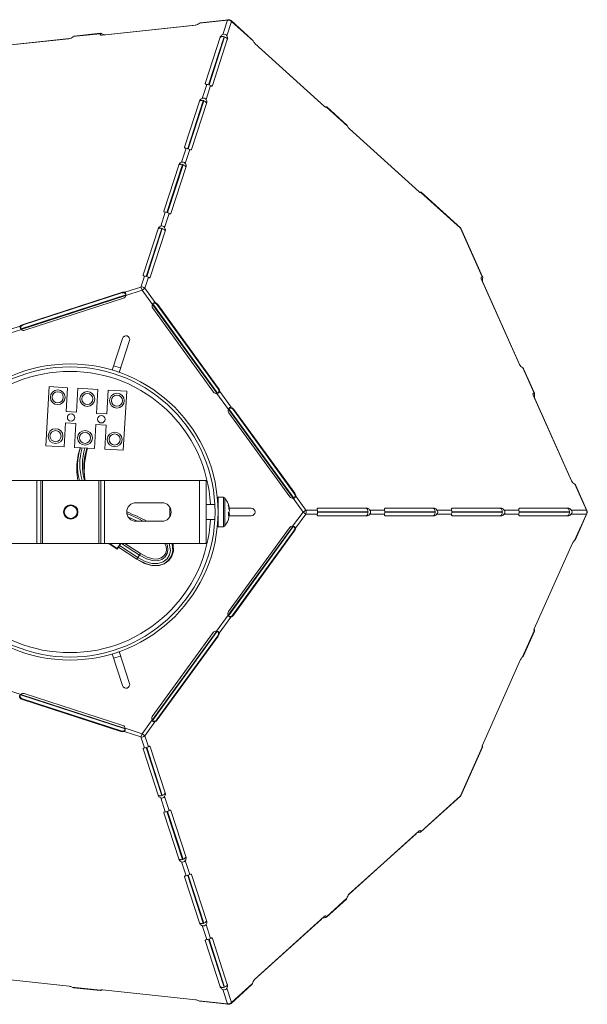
# Model space of a CAD drawing. Header units: millimetres. Extents: x -141 to 547, y -1737 to 129.
# Tile 6 of 6: x -18 to 135, y -137 to 129. Entities that reach past the tile are written whole.
import ezdxf

# ---------------------------------------------------------------- set-up
doc = ezdxf.new("R2010")
doc.units = ezdxf.units.MM

msp = doc.modelspace()

# ---------------------------------------------------------------- linework, layer by layer
at = {"color": 7, "linetype": 'Continuous', "lineweight": 15}
for p, q in [((29.23, 127.87), (4.03, 125.19)), ((29.41, 127.91), (4.99, 125.3)), ((37.97, 129.25), (30.38, 128.44)), ((38.15, 129.38), (30.63, 128.58)), ((36.71, 125.38), (37.97, 129.25)), ((39, 128.92), (37.74, 125.05)), ((44.62, 123.98), (38.93, 129.13)), ((44.83, 123.65), (39, 128.92)), ((3.55, 125.59), (-3.82, 124.8)), ((3.65, 125.7), (-3.57, 124.93)), ((-4.97, 124.23), (-30.17, 121.54)), ((-4.79, 124.26), (-29.21, 121.66)), ((31.94, 112.18), (36.07, 124.89)), ((36.99, 124.76), (32.79, 111.81)), ((32.94, 111.77), (37.15, 124.71)), ((37.97, 124.27), (33.84, 111.56)), ((64.15, 105.96), (45.34, 122.94)), ((31.11, 108.12), (32.33, 111.9)), ((33.36, 111.57), (32.13, 107.79)), ((26.33, 94.92), (30.46, 107.64)), ((31.39, 107.5), (27.18, 94.56)), ((27.33, 94.51), (31.54, 107.45)), ((32.37, 107.02), (28.23, 94.3)), ((70.36, 100.6), (64.67, 105.73)), ((70.15, 100.93), (64.74, 105.82)), ((89.68, 82.9), (70.87, 99.89)), ((27.94, 96.39), (27.79, 96.44)), ((25.5, 90.86), (26.73, 94.64)), ((27.75, 94.31), (26.52, 90.53)), ((20.72, 77.66), (24.86, 90.38)), ((25.78, 90.24), (21.57, 77.3)), ((21.73, 77.25), (25.93, 90.2)), ((26.76, 89.76), (22.63, 77.04)), ((100.88, 73.04), (90.2, 82.68)), ((100.97, 73.1), (90.27, 82.76)), ((19.89, 73.61), (21.12, 77.38)), ((22.14, 77.05), (20.92, 73.27)), ((15.12, 60.41), (19.25, 73.12)), ((20.17, 72.99), (15.97, 60.04)), ((16.12, 59.99), (20.32, 72.94)), ((21.15, 72.5), (17.02, 59.79)), ((100.88, 73.04), (100.96, 73.1)), ((106.74, 59.93), (100.88, 73.04)), ((106.88, 59.87), (100.97, 73.1)), ((14.55, 57.16), (15.51, 60.13)), ((16.54, 59.79), (15.57, 56.83)), ((116.85, 36.21), (106.51, 59.35)), ((10.18, 55.74), (14.55, 57.16)), ((14.83, 56.29), (10.45, 54.87)), ((14.83, 56.29), (14.55, 57.16)), ((14.83, 56.29), (15.57, 56.83)), ((17.65, 52.42), (14.83, 56.29)), ((15.57, 56.83), (18.37, 52.97)), ((116.94, 36.05), (106.92, 58.47)), ((10.47, 55.04), (-17.88, 45.83)), ((10.45, 54.91), (-17.79, 45.73)), ((-17.32, 47.05), (9.31, 55.7)), ((9.35, 55.56), (-17.28, 46.91)), ((-16.81, 45.47), (9.82, 54.13)), ((9.35, 55.56), (9.31, 55.7)), ((35.12, 28.43), (17.67, 52.46)), ((17.72, 51.45), (34.18, 28.8)), ((35.25, 28.46), (17.73, 52.58)), ((18.94, 52.34), (19.06, 52.42)), ((35.4, 29.69), (18.94, 52.34)), ((19.06, 52.42), (35.52, 29.77)), ((-23.1, 44.93), (-18.06, 46.57)), ((-17.76, 45.7), (-22.84, 44.05)), ((-17.28, 46.91), (-17.32, 47.05)), ((9.56, 43.29), (6.77, 34.72)), ((8.67, 34.1), (11.46, 42.67)), ((9.06, 35.29), (7.16, 35.91)), ((120.77, 28.53), (117.75, 35.29)), ((120.91, 28.47), (117.95, 35.1)), ((-10.28, 30.26), (-11.2, 14.29)), ((-5.28, 29.97), (-10.28, 30.26)), ((-5.66, 23.5), (-5.28, 29.97)), ((-2.86, 23.34), (-2.49, 29.81)), ((2.9, 29.5), (-2.49, 29.81)), ((2.53, 23.03), (2.9, 29.5)), ((5.32, 22.86), (5.7, 29.34)), ((10.69, 29.05), (5.7, 29.34)), ((35.4, 29.69), (35.52, 29.77)), ((10.69, 29.05), (9.77, 13.08)), ((38.22, 24.1), (35.08, 28.43)), ((35.83, 28.95), (38.95, 24.66)), ((130.89, 4.81), (120.54, 27.95)), ((130.97, 4.65), (120.95, 27.07)), ((55.69, 0.12), (38.24, 24.14)), ((55.82, 0.14), (38.3, 24.26)), ((39.52, 24.02), (39.63, 24.11)), ((55.97, 1.37), (39.52, 24.02)), ((39.63, 24.11), (56.09, 1.45)), ((-2.86, 23.34), (-5.66, 23.5)), ((5.32, 22.86), (2.53, 23.03)), ((38.29, 23.13), (54.75, 0.48)), ((-6.2, 14), (-5.83, 20.48)), ((-3.04, 20.32), (-5.83, 20.48)), ((-3.41, 13.84), (-3.04, 20.32)), ((1.98, 13.53), (2.36, 20)), ((5.15, 19.84), (2.36, 20)), ((4.78, 13.37), (5.15, 19.84)), ((-6.2, 14), (-11.2, 14.29)), ((1.98, 13.53), (-3.41, 13.84)), ((9.77, 13.08), (4.78, 13.37)), ((-2.7, 6.29), (-2.54, 4.88)), ((32.2, 4.88), (-41.05, 4.88)), ((-13.55, -12.12), (-13.55, 4.88)), ((-12.55, 4.88), (-12.55, -12.12)), ((-12.05, 4.88), (-12.05, -12.12)), ((3.2, -12.12), (3.2, 4.88)), ((3.7, -12.12), (3.7, 4.88)), ((4.7, 4.88), (4.7, -12.12)), ((30.4, -12.12), (30.4, 4.88)), ((32.2, -12.12), (32.2, 4.88)), ((134.9, -3.08), (131.79, 3.89)), ((135.07, -3.21), (131.99, 3.7)), ((36.85, 0.38), (35.37, 0.38)), ((35.37, 0.38), (35.37, -7.62)), ((58.36, -3.62), (55.65, 0.11)), ((55.97, 1.37), (56.09, 1.45)), ((56.4, 0.63), (59.1, -3.08)), ((20.2, -1.12), (13.2, -1.12)), ((22.37, -2.38), (22.37, -4.86)), ((34.52, -1.62), (32.2, -1.62)), ((35.37, -1.62), (35.32, -1.62)), ((44.37, -2.62), (38.39, -2.62)), ((62.36, -2.62), (75.73, -2.62)), ((80.51, -2.62), (93.88, -2.62)), ((98.65, -2.62), (112.02, -2.62)), ((116.8, -2.62), (130.17, -2.62)), ((38.15, -3.88), (38.43, -3.9)), ((38.43, -4.21), (38.16, -4.18)), ((38.39, -4.62), (44.37, -4.62)), ((38.43, -3.03), (38.4, -3.03)), ((55.54, -7.49), (58.36, -3.62)), ((59.1, -4.16), (56.3, -8.01)), ((59.1, -3.08), (58.36, -3.62)), ((59.1, -4.16), (58.36, -3.62)), ((59.1, -3.08), (62.22, -3.08)), ((62.22, -4.16), (59.1, -4.16)), ((75.89, -3.54), (62.28, -3.54)), ((62.28, -3.7), (75.89, -3.7)), ((75.73, -4.62), (62.36, -4.62)), ((76.39, -3.08), (80.36, -3.08)), ((80.36, -4.16), (76.39, -4.16)), ((94.03, -3.54), (80.42, -3.54)), ((80.42, -3.7), (94.03, -3.7)), ((93.88, -4.62), (80.51, -4.62)), ((94.54, -3.08), (98.51, -3.08)), ((98.51, -4.16), (94.54, -4.16)), ((112.18, -3.54), (98.57, -3.54)), ((98.57, -3.7), (112.18, -3.7)), ((112.02, -4.62), (98.65, -4.62)), ((100.55, -3.7), (100.55, -3.54)), ((112.68, -3.08), (116.65, -3.08)), ((116.65, -4.16), (112.68, -4.16)), ((130.32, -3.54), (116.71, -3.54)), ((116.71, -3.7), (130.32, -3.7)), ((130.17, -4.62), (116.8, -4.62)), ((130.83, -3.08), (134.9, -3.08)), ((134.9, -4.16), (130.83, -4.16)), ((131.69, -11.33), (134.9, -4.16)), ((131.94, -11.03), (135.07, -4.03)), ((13.2, -6.12), (20.2, -6.12)), ((32.2, -5.62), (34.52, -5.62)), ((35.32, -5.62), (35.37, -5.62)), ((35.37, -7.62), (36.85, -7.62)), ((38.14, -31.52), (55.59, -7.5)), ((54.65, -7.86), (38.19, -30.51)), ((38.2, -31.64), (55.72, -7.52)), ((39.41, -31.4), (55.87, -8.75)), ((55.99, -8.84), (39.53, -31.49)), ((55.87, -8.75), (55.99, -8.84)), ((-41.05, -12.12), (32.2, -12.12)), ((8.14, -13.63), (5.84, -12.12)), ((9.13, -12.12), (8.14, -13.63)), ((8.48, -13.11), (13.42, -16.34)), ((8.75, -12.69), (13.69, -15.92)), ((10.2, -12.12), (14.39, -14.85)), ((120.83, -35.18), (131.18, -12.04)), ((8.14, -13.63), (8.12, -13.49)), ((13.42, -16.34), (14.39, -14.85)), ((13.42, -16.34), (15.04, -17.21)), ((34.97, -35.81), (38.11, -31.48)), ((39.41, -31.4), (39.53, -31.49)), ((38.84, -32.04), (35.72, -36.33)), ((17.56, -59.84), (35.02, -35.81)), ((34.07, -36.18), (17.61, -58.83)), ((17.63, -59.95), (35.15, -35.84)), ((18.84, -59.72), (35.3, -37.07)), ((35.41, -37.15), (18.96, -59.8)), ((35.3, -37.07), (35.41, -37.15)), ((117.66, -42.74), (120.78, -35.74)), ((117.91, -42.44), (120.88, -35.78)), ((6.77, -41.96), (9.56, -50.53)), ((7.16, -43.15), (9.06, -42.53)), ((11.46, -49.91), (8.67, -41.34)), ((106.8, -66.58), (117.14, -43.44)), ((-23.01, -51.23), (-17.92, -52.88)), ((-18.05, -53.02), (10.3, -62.23)), ((-17.96, -52.92), (10.29, -62.09)), ((9.65, -61.31), (-16.98, -52.66)), ((-17.45, -54.09), (-17.49, -54.23)), ((9.14, -62.88), (-17.49, -54.23)), ((-17.45, -54.09), (9.18, -62.75)), ((14.83, -63.53), (17.54, -59.8)), ((18.27, -60.35), (15.57, -64.07)), ((18.84, -59.72), (18.96, -59.8)), ((9.18, -62.75), (9.14, -62.88)), ((14.55, -64.4), (10.02, -62.93)), ((10.28, -62.05), (14.83, -63.53)), ((14.55, -64.4), (14.83, -63.53)), ((15.57, -64.07), (14.83, -63.53)), ((15.51, -67.36), (14.55, -64.4)), ((15.57, -64.07), (16.54, -67.03)), ((19.25, -80.36), (15.12, -67.64)), ((15.97, -67.28), (20.17, -80.22)), ((20.32, -80.17), (16.12, -67.23)), ((17.02, -67.02), (21.15, -79.74)), ((100.88, -80.28), (106.75, -67.14)), ((100.97, -80.34), (106.85, -67.18)), ((21.12, -84.62), (19.89, -80.84)), ((20.92, -80.51), (22.14, -84.29)), ((90.21, -90.05), (100.97, -80.34)), ((90.22, -89.9), (100.88, -80.28)), ((100.88, -80.28), (100.96, -80.34)), ((24.86, -97.62), (20.72, -84.9)), ((21.57, -84.54), (25.78, -97.48)), ((25.93, -97.43), (21.73, -84.49)), ((22.63, -84.28), (26.76, -97)), ((70.79, -106.85), (89.6, -89.86)), ((70.66, -106.98), (88.88, -90.53)), ((26.73, -101.88), (25.5, -98.1)), ((26.52, -97.77), (27.75, -101.55)), ((30.46, -114.87), (26.33, -102.16)), ((27.18, -101.79), (31.39, -114.74)), ((31.54, -114.69), (27.33, -101.75)), ((27.79, -103.68), (27.94, -103.63)), ((28.23, -101.54), (32.37, -114.25)), ((64.68, -113.11), (70.07, -108.24)), ((64.69, -112.95), (70.19, -107.99)), ((45.13, -130.04), (63.36, -113.58)), ((45.26, -129.9), (64.07, -112.92)), ((32.33, -119.13), (31.11, -115.36)), ((32.13, -115.03), (33.36, -118.8)), ((36.07, -132.13), (31.94, -119.41)), ((32.79, -119.05), (36.99, -132)), ((37.15, -131.95), (32.94, -119)), ((33.84, -118.8), (37.97, -131.51)), ((-30.08, -129.05), (-4.88, -131.74)), ((-4.05, -132.01), (3.57, -132.83)), ((-3.68, -132.16), (3.56, -132.93)), ((4.12, -132.7), (29.33, -135.38)), ((37.97, -136.49), (36.71, -132.62)), ((37.74, -132.28), (39, -136.16)), ((38.93, -136.36), (44.54, -131.29)), ((39, -136.16), (44.67, -131.04)), ((30.16, -135.66), (37.97, -136.49)), ((30.52, -135.8), (38.15, -136.62))]:
    msp.add_line(p, q, dxfattribs=at)
at = {"color": 8, "linetype": 'Continuous', "lineweight": 15}
for p, q in [((4.99, 125.29), (4.99, 125.3)), ((106.9, 58.46), (106.92, 58.47)), ((120.94, 27.06), (120.95, 27.07)), ((36.85, 0.38), (36.85, -7.62)), ((37.24, 0.18), (37.24, -7.42)), ((13.58, -6.12), (11.21, -5.05)), ((6.02, -12.12), (8.12, -13.49)), ((8.12, -13.49), (9.01, -12.12)), ((9.28, -12.12), (14.11, -15.27)), ((88.88, -90.51), (88.88, -90.53)), ((63.35, -113.57), (63.36, -113.58))]:
    msp.add_line(p, q, dxfattribs=at)
at = {"color": 7, "linetype": 'Continuous', "lineweight": 15, "flags": 128}
for points in [[(30.38, 128.44), (30.56, 128.56), (30.63, 128.56)], [(4.03, 125.19), (3.87, 125.18), (3.74, 125.21), (3.64, 125.27), (3.57, 125.35), (3.54, 125.46), (3.55, 125.59)], [(4.24, 125.45), (4, 125.57), (3.8, 125.67), (3.67, 125.7), (3.59, 125.68), (3.55, 125.59)], [(-3.82, 124.8), (-3.65, 124.91), (-3.57, 124.92)], [(36.99, 124.76), (36.82, 124.8), (36.64, 124.83), (36.47, 124.83), (36.32, 124.82), (36.2, 124.78), (36.09, 124.73), (36.02, 124.67), (35.97, 124.59)], [(37.87, 123.97), (37.89, 124.06), (37.86, 124.16), (37.81, 124.26), (37.72, 124.36), (37.61, 124.46), (37.47, 124.55), (37.32, 124.64), (37.15, 124.71)], [(32.33, 111.9), (32.18, 111.92), (32.05, 111.96), (31.97, 112.02), (31.93, 112.09), (31.94, 112.18)], [(33.84, 111.56), (33.8, 111.49), (33.72, 111.45), (33.62, 111.45), (33.5, 111.49), (33.36, 111.57)], [(31.39, 107.5), (31.21, 107.54), (31.03, 107.57), (30.87, 107.57), (30.72, 107.56), (30.59, 107.53), (30.48, 107.48), (30.41, 107.41), (30.37, 107.33)], [(32.27, 106.72), (32.28, 106.8), (32.26, 106.9), (32.2, 107), (32.12, 107.11), (32, 107.2), (31.86, 107.3), (31.71, 107.38), (31.54, 107.45)], [(64.67, 105.73), (64.75, 105.78), (64.73, 105.82), (64.62, 105.85), (64.45, 105.87), (64.27, 105.87)], [(26.73, 94.64), (26.57, 94.66), (26.45, 94.7), (26.36, 94.76), (26.32, 94.83), (26.33, 94.92)], [(28.23, 94.3), (28.19, 94.23), (28.11, 94.19), (28.01, 94.19), (27.89, 94.23), (27.75, 94.31)], [(25.78, 90.24), (25.6, 90.29), (25.43, 90.31), (25.26, 90.32), (25.11, 90.3), (24.98, 90.27), (24.88, 90.22), (24.8, 90.15), (24.76, 90.08)], [(26.66, 89.46), (26.67, 89.55), (26.65, 89.64), (26.59, 89.75), (26.51, 89.85), (26.39, 89.95), (26.26, 90.04), (26.1, 90.12), (25.93, 90.2)], [(90.2, 82.68), (90.28, 82.72), (90.26, 82.77), (90.15, 82.8), (89.98, 82.82), (89.8, 82.82)], [(21.12, 77.38), (20.96, 77.4), (20.84, 77.44), (20.76, 77.5), (20.72, 77.58), (20.72, 77.66)], [(22.63, 77.04), (22.58, 76.97), (22.51, 76.93), (22.41, 76.94), (22.28, 76.97), (22.14, 77.05)], [(20.17, 72.99), (19.99, 73.03), (19.82, 73.05), (19.65, 73.06), (19.5, 73.04), (19.37, 73.01), (19.27, 72.96), (19.19, 72.9), (19.15, 72.82)], [(21.05, 72.2), (21.06, 72.29), (21.04, 72.39), (20.99, 72.49), (20.9, 72.59), (20.79, 72.69), (20.65, 72.78), (20.49, 72.87), (20.32, 72.94)], [(15.51, 60.13), (15.35, 60.15), (15.23, 60.19), (15.15, 60.25), (15.11, 60.32), (15.12, 60.41)], [(17.02, 59.79), (16.97, 59.71), (16.9, 59.68), (16.8, 59.68), (16.68, 59.72), (16.54, 59.79)], [(106.51, 59.35), (106.46, 59.5), (106.44, 59.63), (106.46, 59.75), (106.52, 59.84), (106.62, 59.9), (106.74, 59.93)], [(106.83, 59.23), (106.87, 59.49), (106.89, 59.71), (106.89, 59.85), (106.84, 59.92), (106.74, 59.93)], [(10.45, 54.87), (10.48, 55.14), (10.45, 55.4), (10.38, 55.58), (10.27, 55.7), (10.18, 55.74)], [(18.37, 52.97), (18.2, 52.98), (18.01, 52.89), (17.84, 52.74), (17.71, 52.55), (17.65, 52.42)], [(-18.06, 46.57), (-18.12, 46.4), (-18.1, 46.19), (-18, 45.99), (-17.86, 45.8), (-17.76, 45.7)], [(117.75, 35.29), (117.91, 35.16), (117.94, 35.09)], [(35.08, 28.43), (35.35, 28.48), (35.58, 28.58), (35.73, 28.71), (35.81, 28.85), (35.83, 28.95)], [(120.54, 27.95), (120.49, 28.1), (120.48, 28.23), (120.5, 28.35), (120.56, 28.43), (120.65, 28.5), (120.77, 28.53)], [(120.86, 27.83), (120.9, 28.09), (120.93, 28.31), (120.92, 28.45), (120.88, 28.52), (120.77, 28.53)], [(38.95, 24.66), (38.77, 24.66), (38.58, 24.58), (38.42, 24.43), (38.28, 24.23), (38.22, 24.1)], [(-0.56, 4.88), (-0.6, 5.04), (-0.62, 5.22)], [(131.79, 3.89), (131.95, 3.76), (131.98, 3.69)], [(55.65, 0.11), (55.92, 0.16), (56.16, 0.27), (56.31, 0.4), (56.38, 0.54), (56.4, 0.63)], [(62.22, -3.08), (62.19, -2.92), (62.19, -2.79), (62.22, -2.7), (62.28, -2.64), (62.36, -2.62)], [(75.89, -3.54), (75.87, -3.36), (75.84, -3.18), (75.8, -3.02), (75.74, -2.88), (75.67, -2.77), (75.59, -2.69), (75.5, -2.64), (75.41, -2.62)], [(80.36, -3.08), (80.33, -2.92), (80.33, -2.79), (80.36, -2.7), (80.42, -2.64), (80.51, -2.62)], [(94.03, -3.54), (94.02, -3.36), (93.99, -3.18), (93.94, -3.02), (93.88, -2.88), (93.81, -2.77), (93.73, -2.69), (93.65, -2.64), (93.56, -2.62)], [(98.51, -3.08), (98.48, -2.92), (98.48, -2.79), (98.51, -2.7), (98.57, -2.64), (98.65, -2.62)], [(112.18, -3.54), (112.16, -3.36), (112.13, -3.18), (112.09, -3.02), (112.03, -2.88), (111.96, -2.77), (111.88, -2.69), (111.79, -2.64), (111.7, -2.62)], [(116.65, -3.08), (116.62, -2.92), (116.62, -2.79), (116.65, -2.7), (116.71, -2.64), (116.8, -2.62)], [(130.32, -3.54), (130.31, -3.36), (130.28, -3.18), (130.23, -3.02), (130.17, -2.88), (130.1, -2.77), (130.02, -2.69), (129.94, -2.64), (129.85, -2.62)], [(38.4, -4.21), (38.42, -4.08), (38.43, -3.9)], [(62.36, -4.62), (62.28, -4.6), (62.22, -4.54), (62.19, -4.44), (62.19, -4.31), (62.22, -4.16)], [(75.41, -4.62), (75.5, -4.6), (75.59, -4.55), (75.67, -4.47), (75.74, -4.35), (75.8, -4.21), (75.84, -4.06), (75.87, -3.88), (75.89, -3.7)], [(80.51, -4.62), (80.42, -4.6), (80.36, -4.54), (80.33, -4.44), (80.33, -4.31), (80.36, -4.16)], [(93.56, -4.62), (93.65, -4.6), (93.73, -4.55), (93.81, -4.47), (93.88, -4.35), (93.94, -4.21), (93.99, -4.06), (94.02, -3.88), (94.03, -3.7)], [(98.65, -4.62), (98.57, -4.6), (98.51, -4.54), (98.48, -4.44), (98.48, -4.31), (98.51, -4.16)], [(111.7, -4.62), (111.79, -4.6), (111.88, -4.55), (111.96, -4.47), (112.03, -4.35), (112.09, -4.21), (112.13, -4.06), (112.16, -3.88), (112.18, -3.7)], [(116.8, -4.62), (116.71, -4.6), (116.65, -4.54), (116.62, -4.44), (116.62, -4.31), (116.65, -4.16)], [(129.85, -4.62), (129.94, -4.6), (130.02, -4.55), (130.1, -4.47), (130.17, -4.35), (130.23, -4.21), (130.28, -4.06), (130.31, -3.88), (130.32, -3.7)], [(56.3, -8.01), (56.25, -7.85), (56.11, -7.69), (55.91, -7.58), (55.69, -7.51), (55.54, -7.49)], [(13.42, -16.34), (15.54, -17.49), (17.46, -18.06), (19.18, -18.13), (20.82, -17.66), (22.09, -16.75), (22.93, -15.55), (23.34, -14.2), (23.21, -12.42), (23.06, -12.12)], [(14.39, -14.85), (16.22, -15.84), (17.74, -16.29), (18.96, -16.33), (20, -16.02), (20.75, -15.46), (21.24, -14.73), (21.47, -13.94), (21.39, -12.9), (21.01, -12.12)], [(38.11, -31.48), (38.25, -31.72), (38.42, -31.92), (38.59, -32.02), (38.75, -32.05), (38.84, -32.04)], [(35.72, -36.33), (35.68, -36.16), (35.54, -36), (35.34, -35.89), (35.12, -35.83), (34.97, -35.81)], [(120.78, -35.74), (120.85, -35.8), (120.88, -35.77), (120.88, -35.65), (120.85, -35.49), (120.79, -35.32)], [(-17.92, -52.88), (-18.11, -53.09), (-18.24, -53.31), (-18.29, -53.5), (-18.27, -53.66), (-18.23, -53.75)], [(17.54, -59.8), (17.67, -60.04), (17.85, -60.23), (18.02, -60.34), (18.18, -60.37), (18.27, -60.35)], [(10.02, -62.93), (10.16, -62.83), (10.27, -62.65), (10.31, -62.43), (10.3, -62.19), (10.28, -62.05)], [(15.12, -67.64), (15.11, -67.56), (15.15, -67.48), (15.23, -67.42), (15.35, -67.38), (15.51, -67.36)], [(16.54, -67.03), (16.68, -66.95), (16.8, -66.92), (16.9, -66.91), (16.97, -66.95), (17.02, -67.02)], [(106.75, -67.14), (106.81, -67.21), (106.85, -67.17), (106.85, -67.05), (106.81, -66.89), (106.75, -66.72)], [(20.32, -80.17), (20.49, -80.1), (20.65, -80.02), (20.79, -79.93), (20.9, -79.83), (20.99, -79.73), (21.04, -79.62), (21.06, -79.53), (21.05, -79.44)], [(19.15, -80.06), (19.19, -80.13), (19.27, -80.2), (19.37, -80.25), (19.5, -80.28), (19.65, -80.3), (19.82, -80.29), (19.99, -80.27), (20.17, -80.22)], [(20.72, -84.9), (20.72, -84.81), (20.76, -84.74), (20.84, -84.68), (20.96, -84.64), (21.12, -84.62)], [(22.14, -84.29), (22.28, -84.21), (22.41, -84.17), (22.51, -84.17), (22.58, -84.21), (22.63, -84.28)], [(89.58, -90.2), (89.84, -90.16), (90.06, -90.12), (90.19, -90.07), (90.24, -90), (90.22, -89.9)], [(89.6, -89.86), (89.72, -89.77), (89.85, -89.71), (89.96, -89.7), (90.06, -89.73), (90.15, -89.8), (90.22, -89.9)], [(24.76, -97.31), (24.8, -97.39), (24.88, -97.46), (24.98, -97.51), (25.11, -97.54), (25.26, -97.55), (25.43, -97.55), (25.6, -97.52), (25.78, -97.48)], [(25.93, -97.43), (26.1, -97.36), (26.26, -97.28), (26.39, -97.18), (26.51, -97.09), (26.59, -96.98), (26.65, -96.88), (26.67, -96.78), (26.66, -96.7)], [(26.33, -102.16), (26.32, -102.07), (26.36, -102), (26.45, -101.94), (26.57, -101.9), (26.73, -101.88)], [(27.75, -101.55), (27.89, -101.47), (28.01, -101.43), (28.11, -101.43), (28.19, -101.47), (28.23, -101.54)], [(70.19, -107.99), (70.11, -108.18), (70.06, -108.23)], [(31.54, -114.69), (31.71, -114.62), (31.86, -114.53), (32, -114.44), (32.12, -114.34), (32.2, -114.24), (32.26, -114.14), (32.28, -114.04), (32.27, -113.95)], [(64.05, -113.25), (64.32, -113.21), (64.53, -113.17), (64.66, -113.12), (64.71, -113.06), (64.69, -112.95)], [(64.07, -112.92), (64.2, -112.82), (64.32, -112.76), (64.43, -112.75), (64.54, -112.78), (64.62, -112.85), (64.69, -112.95)], [(30.37, -114.57), (30.41, -114.65), (30.48, -114.71), (30.59, -114.76), (30.72, -114.8), (30.87, -114.81), (31.03, -114.8), (31.21, -114.78), (31.39, -114.74)], [(31.94, -119.41), (31.93, -119.33), (31.97, -119.25), (32.05, -119.2), (32.18, -119.16), (32.33, -119.13)], [(33.36, -118.8), (33.5, -118.73), (33.62, -118.69), (33.72, -118.69), (33.8, -118.72), (33.84, -118.8)], [(3.57, -132.83), (3.53, -132.9), (3.58, -132.93), (3.69, -132.89), (3.83, -132.8), (3.98, -132.7)], [(35.97, -131.83), (36.02, -131.91), (36.09, -131.97), (36.2, -132.02), (36.32, -132.05), (36.47, -132.07), (36.64, -132.06), (36.82, -132.04), (36.99, -132)], [(37.15, -131.95), (37.32, -131.88), (37.47, -131.79), (37.61, -131.7), (37.72, -131.6), (37.81, -131.5), (37.86, -131.4), (37.89, -131.3), (37.87, -131.21)], [(44.67, -131.04), (44.59, -131.24), (44.53, -131.28)]]:
    msp.add_lwpolyline(points, dxfattribs=at)
at = {"color": 8, "linetype": 'Continuous', "lineweight": 15, "flags": 128}
for points in [[(15.18, -6.12), (13.97, -5.46), (10.78, -4.03)], [(13.69, -15.92), (15.72, -17), (17.52, -17.52), (19.08, -17.56), (20.52, -17.11), (21.59, -16.27), (22.27, -15.18), (22.55, -13.99), (22.21, -12.12)], [(14.11, -15.27), (16.02, -16.29), (17.65, -16.76), (19, -16.79), (20.19, -16.42), (21.05, -15.74), (21.59, -14.87), (21.81, -13.92), (21.71, -12.69), (21.44, -12.12)], [(15.04, -17.21), (15.53, -17.47), (17.45, -18.04), (19.16, -18.09), (20.78, -17.6), (22.01, -16.67), (22.8, -15.45), (23.16, -14.11), (23.02, -12.35), (22.91, -12.12)]]:
    msp.add_lwpolyline(points, dxfattribs=at)
at = {"color": 7, "linetype": 'Continuous', "lineweight": 15}
for centre, radius in [((-4.63, -3.62), 40), ((-4.63, -3.62), 39.2), ((-7.94, 27.38), 2), ((-7.94, 27.38), 1.5), ((0.05, 26.92), 2), ((0.05, 26.92), 1.5), ((8.04, 26.46), 2), ((8.04, 26.46), 1.5), ((-4.35, 21.91), 1), ((3.84, 21.43), 1), ((-8.54, 16.88), 2), ((-8.54, 16.88), 1.5), ((-0.56, 16.42), 2), ((-0.56, 16.42), 1.5), ((7.43, 15.97), 2), ((7.43, 15.97), 1.5), ((-4.43, -3.62), 1.95), ((-4.43, -3.62), 1.75)]:
    msp.add_circle(centre, radius, dxfattribs=at)
for centre, radius, start, end in [((28.85, 130.08), 2.24, 279.8084, 313.1387), ((38.18, 128.16), 1.11, 43.1382, 100.8618), ((38.26, 128.38), 1, 47.9173, 96.0827), ((4.87, 126.71), 1.41, 243.0977, 274.8406), ((37.06, 124.25), 1.18, 107.1202, 147.0327), ((37.04, 124.65), 0.797, 29.5173, 114.4827), ((36.86, 124.36), 1.12, 355.7295, 38.1176), ((-5.35, 126.43), 2.24, 279.8084, 313.1387), ((37.72, 121.61), 3.23, 101.293, 102.9298), ((34.71, 122.59), 3.23, 41.0702, 42.707), ((44.16, 123.45), 0.701, 16.8433, 49.0362), ((46.87, 124.58), 2.24, 204.4323, 226.9345), ((32.16, 109.62), 2.28, 58.3536, 85.6464), ((31.46, 106.99), 1.18, 107.1202, 147.0327), ((31.44, 107.4), 0.797, 29.5173, 114.4827), ((32.11, 104.36), 3.23, 101.293, 102.9298), ((29.11, 105.33), 3.23, 41.0702, 42.707), ((31.25, 107.1), 1.12, 355.7295, 38.1176), ((64.64, 106.38), 0.647, 220.8626, 273.0308), ((69.69, 100.4), 0.701, 16.8433, 49.0362), ((72.4, 101.53), 2.24, 204.4323, 226.9345), ((26.55, 92.37), 2.28, 58.3536, 85.6464), ((25.85, 89.73), 1.18, 107.1202, 147.0327), ((25.83, 90.14), 0.797, 29.5173, 114.4827), ((25.65, 89.84), 1.12, 355.7295, 38.1176), ((26.5, 87.1), 3.23, 101.293, 102.9298), ((23.5, 88.08), 3.23, 41.0702, 42.707), ((90.17, 83.33), 0.647, 220.8626, 273.0308), ((20.95, 75.11), 2.28, 58.3536, 85.6464), ((20.24, 72.48), 1.18, 107.1202, 147.0327), ((20.22, 72.88), 0.797, 29.5173, 114.4827), ((20.89, 69.84), 3.23, 101.293, 102.9298), ((17.89, 70.82), 3.23, 41.0702, 42.707), ((20.04, 72.59), 1.12, 355.7295, 38.1176), ((15.34, 57.85), 2.28, 58.3536, 85.6464), ((108.22, 59.01), 1.41, 171.0977, 202.8406), ((14.76, 56.07), 1.11, 43.1382, 100.8618), ((9.81, 54.39), 1.4, 74.4399, 110.9069), ((9.7, 54.66), 0.966, 35.0624, 111.2358), ((9.49, 55.04), 0.976, 289.7668, 349.5171), ((18.52, 52), 0.969, 154.2349, 214.4812), ((18.13, 51.81), 0.966, 32.7693, 108.846), ((17.86, 51.63), 1.44, 33.5835, 69.0697), ((-16.94, 45.66), 1.44, 105.5835, 141.0697), ((-17.03, 45.98), 0.966, 104.7693, 180.846), ((-17.09, 46.4), 0.969, 226.2349, 286.4812), ((10.51, 42.98), 1, 342, 162), ((118.83, 37.25), 2.24, 207.8084, 241.1387), ((34.65, 29.07), 0.966, 323.0624, 39.2358), ((34.43, 28.89), 1.4, 2.4399, 38.9069), ((34.95, 29.39), 0.976, 217.7668, 277.5171), ((122.25, 27.61), 1.41, 171.0977, 202.8406), ((39.09, 23.68), 0.969, 154.2349, 214.4812), ((38.7, 23.5), 0.966, 32.7693, 108.846), ((38.43, 23.31), 1.44, 33.5835, 69.0697), ((16.58, 8.01), 19.36, 162.7501, 185.117), ((19.92, 7.65), 20.68, 163.1637, 186.7279), ((132.87, 5.85), 2.24, 207.8084, 241.1387), ((36.85, -0.1), 0.48, 35.783, 90), ((31.97, -3.62), 6.5, 11.8597, 35.783), ((55.52, 1.08), 0.976, 217.7668, 277.5171), ((55.23, 0.76), 0.966, 323.0624, 39.2358), ((55, 0.57), 1.4, 2.4399, 38.9069), ((13.2, -3.62), 2.5, 90, 270), ((20.2, -3.62), 2.5, 270, 90), ((32.74, -3.46), 5.71, 4.3106, 18.5653), ((37.27, -1.79), 0.892, 350.4998, 9.5002), ((32.52, -3.79), 5.93, 4.3417, 18.2485), ((44.37, -3.62), 1, 270, 90), ((75.42, -3.76), 1.18, 35.1202, 75.0327), ((93.57, -3.76), 1.18, 35.1202, 75.0327), ((111.72, -3.76), 1.18, 35.1202, 75.0327), ((129.86, -3.76), 1.18, 35.1202, 75.0327), ((-5.34, -45.44), 44.81, 61.3319, 69.0131), ((31.97, -3.62), 6.5, 324.217, 348.1403), ((37.26, -3.06), 1.2, 317.5839, 346.3291), ((31.29, -4.28), 6.88, 356.5862, 3.4138), ((37.5, -3.98), 0.966, 312.8481, 346.1817), ((37.45, -4.11), 1.01, 12.3348, 29.2942), ((32.73, -3.78), 5.72, 348.143, 355.684), ((58.12, -3.62), 1.11, 331.1382, 28.8618), ((60, -3.62), 2.28, 346.3536, 13.6464), ((75.47, -3.53), 1.12, 283.7295, 326.1176), ((73.12, -5.2), 3.23, 29.293, 30.9298), ((73.12, -2.04), 3.23, 329.0702, 330.707), ((75.8, -3.62), 0.797, 317.5173, 42.4827), ((78.15, -3.62), 2.28, 346.3536, 13.6464), ((93.61, -3.53), 1.12, 283.7295, 326.1176), ((91.27, -5.2), 3.23, 29.293, 30.9298), ((91.27, -2.04), 3.23, 329.0702, 330.707), ((93.95, -3.62), 0.797, 317.5173, 42.4827), ((96.29, -3.62), 2.28, 346.3536, 13.6464), ((111.76, -3.53), 1.12, 283.7295, 326.1176), ((109.41, -5.2), 3.23, 29.293, 30.9298), ((109.41, -2.04), 3.23, 329.0702, 330.707), ((112.09, -3.62), 0.797, 317.5173, 42.4827), ((114.44, -3.62), 2.28, 346.3536, 13.6464), ((129.9, -3.53), 1.12, 283.7295, 326.1176), ((127.56, -5.2), 3.23, 29.293, 30.9298), ((127.56, -2.04), 3.23, 329.0702, 330.707), ((130.24, -3.62), 0.797, 317.5173, 42.4827), ((133.93, -3.62), 1.11, 331.1382, 28.8618), ((134.16, -3.62), 1, 335.9173, 24.0827), ((36.85, -7.14), 0.48, 270, 324.217), ((55.41, -8.45), 0.969, 82.2349, 142.4812), ((55.12, -8.14), 0.966, 320.7693, 36.846), ((54.86, -7.94), 1.44, 321.5835, 357.0697), ((133.21, -12.99), 2.24, 132.4323, 154.9345), ((131.29, -10.76), 0.701, 304.8433, 337.0362), ((38.99, -31.06), 0.976, 145.7668, 205.5171), ((38.6, -30.88), 0.966, 251.0624, 327.2358), ((38.35, -30.72), 1.4, 290.4399, 326.9069), ((34.84, -36.77), 0.969, 82.2349, 142.4812), ((34.55, -36.45), 0.966, 320.7693, 36.846), ((34.28, -36.26), 1.44, 321.5835, 357.0697), ((121.39, -35.51), 0.647, 148.8626, 201.0308), ((117.26, -42.16), 0.701, 304.8433, 337.0362), ((119.17, -44.39), 2.24, 132.4323, 154.9345), ((10.51, -50.22), 1, 198, 18), ((-17.2, -53.16), 0.966, 179.0624, 255.2358), ((-17.25, -53.59), 0.976, 73.7668, 133.5171), ((-17.13, -52.88), 1.4, 218.4399, 254.9069), ((18.42, -59.38), 0.976, 145.7668, 205.5171), ((18.03, -59.2), 0.966, 251.0624, 327.2358), ((17.78, -59.04), 1.4, 290.4399, 326.9069), ((9.64, -61.53), 1.44, 249.5835, 285.0697), ((9.53, -61.85), 0.966, 248.7693, 324.846), ((9.33, -62.22), 0.969, 10.2349, 70.4812), ((14.76, -63.3), 1.11, 259.1382, 316.8618), ((15.34, -65.09), 2.28, 274.3536, 301.6464), ((107.35, -66.91), 0.647, 148.8626, 201.0308), ((19.97, -79.8), 1.18, 323.1202, 3.0327), ((20.2, -79.77), 1.12, 211.7295, 254.1176), ((20.22, -80.12), 0.797, 245.5173, 330.4827), ((20.89, -77.08), 3.23, 257.0702, 258.707), ((17.89, -78.06), 3.23, 317.293, 318.9298), ((20.95, -82.35), 2.28, 274.3536, 301.6464), ((89.81, -91.59), 1.41, 99.0977, 130.8406), ((25.81, -97.03), 1.12, 211.7295, 254.1176), ((25.83, -97.38), 0.797, 245.5173, 330.4827), ((26.5, -94.34), 3.23, 257.0702, 258.707), ((23.5, -95.31), 3.23, 317.293, 318.9298), ((25.58, -97.06), 1.18, 323.1202, 3.0327), ((26.55, -99.6), 2.28, 274.3536, 301.6464), ((72.39, -108.41), 2.24, 135.8084, 169.1387), ((31.18, -114.32), 1.18, 323.1202, 3.0327), ((64.28, -114.64), 1.41, 99.0977, 130.8406), ((31.41, -114.29), 1.12, 211.7295, 254.1176), ((31.44, -114.63), 0.797, 245.5173, 330.4827), ((32.11, -111.59), 3.23, 257.0702, 258.707), ((29.11, -112.57), 3.23, 317.293, 318.9298), ((32.16, -116.86), 2.28, 274.3536, 301.6464), ((46.86, -131.46), 2.24, 135.8084, 169.1387), ((-5.15, -133.96), 2.24, 60.4323, 82.9345), ((-3.62, -131.46), 0.701, 232.8433, 265.0362), ((3.98, -133.33), 0.647, 76.8626, 129.0308), ((37.02, -131.54), 1.12, 211.7295, 254.1176), ((37.04, -131.89), 0.797, 245.5173, 330.4827), ((37.72, -128.85), 3.23, 257.0702, 258.707), ((34.71, -129.83), 3.23, 317.293, 318.9298), ((36.79, -131.57), 1.18, 323.1202, 3.0327), ((29.05, -137.61), 2.24, 60.4323, 82.9345), ((30.58, -135.1), 0.701, 232.8433, 265.0362), ((38.18, -135.4), 1.11, 259.1382, 316.8618), ((38.26, -135.62), 1, 263.9173, 312.0827)]:
    msp.add_arc(centre, radius, start, end, dxfattribs=at)
at = {"color": 8, "linetype": 'Continuous', "lineweight": 15}
for centre, radius, start, end in [((38.19, 129.13), 0.255, 99.906, 150.0378), ((38.74, 128.95), 0.255, 353.9622, 44.094), ((-4.63, -3.62), 38, 3.017, 176.983), ((12.73, 8.86), 15.32, 161.4268, 195.0652), ((12.81, 9.34), 14.8, 162.7842, 197.5248), ((14.53, 9.17), 15.82, 163.4359, 195.7302), ((17.14, 8.39), 18.01, 163.0343, 191.236), ((134.85, -3.33), 0.255, 27.906, 78.0378), ((134.85, -3.91), 0.255, 281.9622, 332.094), ((-4.63, -3.62), 38, 183.017, 356.983), ((38.19, -136.36), 0.255, 209.9622, 260.094), ((38.74, -136.19), 0.255, 315.906, 6.0378)]:
    msp.add_arc(centre, radius, start, end, dxfattribs=at)

doc.saveas('drawing.dxf')
